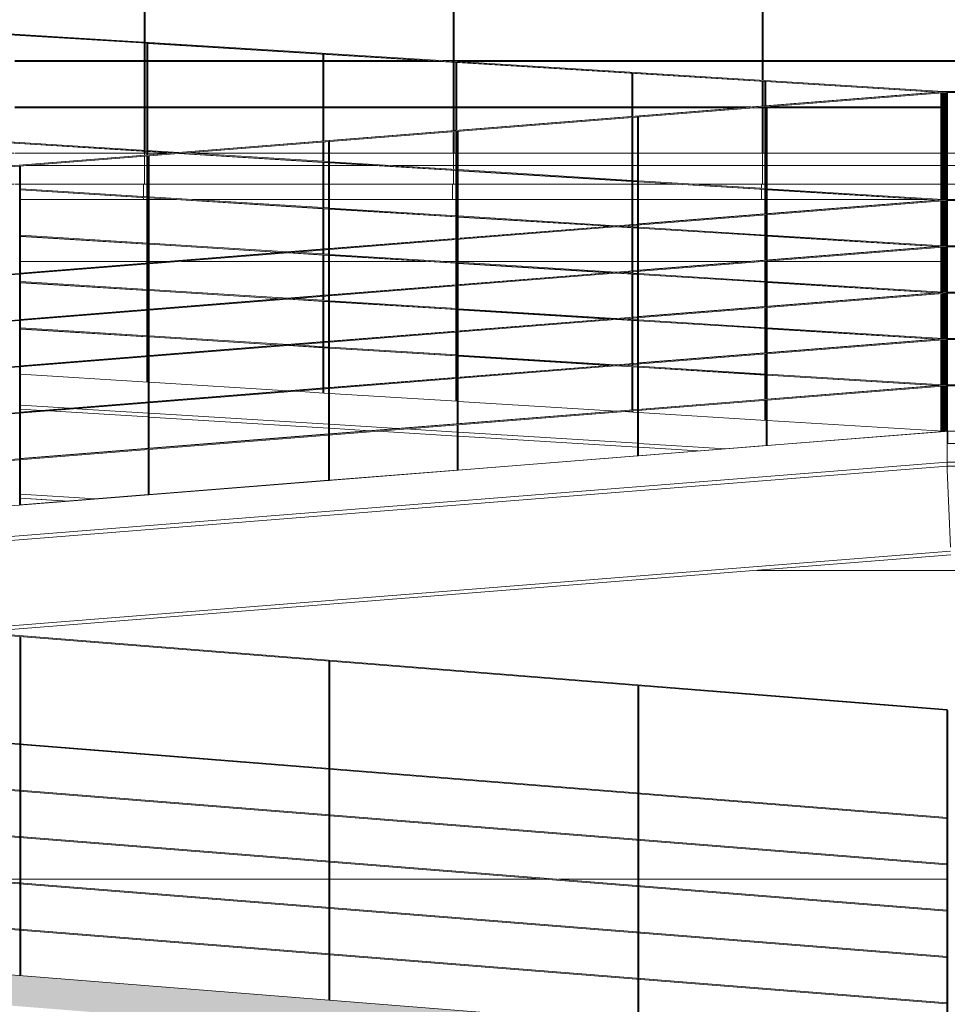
# Model space of a CAD drawing. Header units: millimetres. Extents: x 210059 to 342622, y 147607 to 161162.
# Tile 19 of 30: x 266420 to 269422, y 149596 to 152782. Entities that reach past the tile are written whole.
import ezdxf

# ---------------------------------------------------------------- set-up
doc = ezdxf.new("R2010")
doc.units = ezdxf.units.MM
for name, color, linetype, lineweight in [('A-FLOR', 192, 'Continuous', 5), ('A-FLOR-PATT', 8, 'Continuous', 13), ('A-GENM', 13, 'Continuous', 13), ('Balaústres', 7, 'Continuous', 5), ('C-TOPO', 7, 'Continuous', 5), ('C-TOPO-MAJR', 7, 'Continuous', 5), ('C-TOPO-MINR', 7, 'Continuous', 5), ('Corrimão', 7, 'Continuous', 5), ('Guarda-corpos', 7, 'Continuous', 5), ('I-WALL', 2, 'Continuous', 13), ('S-BEAM', 12, 'Continuous', 13)]:
    doc.layers.add(name, color=color, linetype=linetype, lineweight=lineweight)

# ---------------------------------------------------------------- blocks, each defined once
blk = doc.blocks.new('Guarda-corpo - 25mm-4287818-TRECHO 1 - CORTE LONGITUDINAL')
at = {"layer": 'Balaústres', "color": 55}
for p, q in [((269413.3, 152546.4), (269413.3, 152199.9)), ((269413.5, 152199.4), (269413.5, 152546.4)), ((269416.5, 152199.6), (269416.5, 152546.6)), ((269413.3, 152196.4), (269413.3, 152049.9)), ((269413.5, 152049.4), (269413.5, 152196.4)), ((269416.5, 152049.6), (269416.5, 152196.6)), ((269413.3, 152046.4), (269413.3, 151899.9)), ((269413.5, 151899.4), (269413.5, 152046.4)), ((269416.5, 151899.6), (269416.5, 152046.6)), ((269413.3, 151896.4), (269413.3, 151749.9)), ((269413.5, 151749.4), (269413.5, 151896.4)), ((269416.5, 151749.6), (269416.5, 151896.6)), ((269413.3, 151746.4), (269413.3, 151599.9)), ((269413.5, 151599.4), (269413.5, 151746.4)), ((269416.5, 151599.6), (269416.5, 151746.6)), ((269413.3, 151596.4), (269413.3, 151449.9)), ((269413.5, 151449.9), (269413.5, 151596.4)), ((269416.5, 151450.1), (269416.5, 151596.6)), ((269413.3, 151449.9), (269413.5, 151449.9)), ((269413.5, 151449.9), (269416.5, 151450.1))]:
    blk.add_line(p, q, dxfattribs=at)
blk = doc.blocks.new('Guarda-corpo - 25mm-V44-TRECHO 1 - CORTE LONGITUDINAL')
at = {"layer": 'Balaústres', "color": 55}
for p, q in [((263835.8, 152102.9), (263835.8, 151756.4)), ((263836, 151755.9), (263836, 152102.9)), ((263839, 151756.2), (263839, 152103.2)), ((263835.8, 151752.9), (263835.8, 151606.4)), ((263836, 151605.9), (263836, 151752.9)), ((263839, 151606.2), (263839, 151753.2)), ((263835.8, 151602.9), (263835.8, 151456.4)), ((263836, 151455.9), (263836, 151602.9)), ((263839, 151456.2), (263839, 151603.2)), ((263835.8, 151452.9), (263835.8, 151306.4)), ((263836, 151305.9), (263836, 151452.9)), ((263839, 151306.2), (263839, 151453.2)), ((263835.8, 151302.9), (263835.8, 151156.4)), ((263836, 151155.9), (263836, 151302.9)), ((263839, 151156.2), (263839, 151303.2)), ((263835.8, 151152.9), (263835.8, 151006.4)), ((263836, 151006.4), (263836, 151152.9)), ((263839, 151006.7), (263839, 151153.2)), ((263835.8, 151006.4), (263836, 151006.4)), ((263836, 151006.4), (263839, 151006.7))]:
    blk.add_line(p, q, dxfattribs=at)
blk = doc.blocks.new('Guarda-corpo - Guarda-corpo-2976238-TRECHO 1 - CORTE LONGITUDINAL')
at = {"layer": 'Corrimão', "color": 55}
for p, q in [((256837.6, 151550), (269415, 152550)), ((269414.8, 152550), (269415, 152550)), ((268422.6, 152121.1), (269415, 152200)), ((267422.6, 152041.6), (268419.6, 152120.9)), ((266422.6, 151962.1), (267419.6, 152041.3)), ((268422.6, 151971.1), (269415, 152050)), ((267422.6, 151891.6), (268419.6, 151970.9)), ((266422.6, 151812.1), (267419.6, 151891.3)), ((268422.6, 151821.1), (269415, 151900)), ((267422.6, 151741.6), (268419.6, 151820.9)), ((268422.6, 151671.1), (269415, 151750)), ((266422.6, 151662.1), (267419.6, 151741.3)), ((267422.6, 151591.6), (268419.6, 151670.9)), ((266422.6, 151512.1), (267419.6, 151591.3)), ((268422.6, 151521.1), (269415, 151600)), ((267422.6, 151441.6), (268419.6, 151520.9)), ((266422.6, 151362.1), (267419.6, 151441.3))]:
    blk.add_line(p, q, dxfattribs=at)
for name, p in [('Guarda-corpo - 25mm-4287818-TRECHO 1 - CORTE LONGITUDINAL', (0, 0)), ('Guarda-corpo - 25mm-V44-TRECHO 1 - CORTE LONGITUDINAL', (5000, 397.5)), ('Guarda-corpo - 25mm-V44-TRECHO 1 - CORTE LONGITUDINAL', (4000, 318)), ('Guarda-corpo - 25mm-V44-TRECHO 1 - CORTE LONGITUDINAL', (3000, 238.5))]:
    blk.add_blockref(name, p)
blk = doc.blocks.new('Guarda-corpo - 25mm-4287830-TRECHO 1 - CORTE LONGITUDINAL')
at = {"layer": 'Balaústres', "color": 55}
for p, q in [((269419.4, 152199.9), (269419.4, 152546.9)), ((269422.6, 152547.1), (269419.6, 152546.9)), ((269419.6, 151449.9), (269419.6, 152546.9)), ((269422.6, 152547.1), (269422.6, 151450.1)), ((269419.4, 152049.9), (269419.4, 152196.9)), ((269419.4, 151899.9), (269419.4, 152046.9)), ((269419.4, 151749.9), (269419.4, 151896.9)), ((269419.4, 151599.9), (269419.4, 151746.9)), ((269419.4, 151449.9), (269419.4, 151596.9)), ((269419.4, 151449.9), (269419.6, 151449.9)), ((269419.6, 151449.9), (269422.6, 151450.1))]:
    blk.add_line(p, q, dxfattribs=at)
blk = doc.blocks.new('Guarda-corpo - Guarda-corpo-2976281-TRECHO 1 - CORTE LONGITUDINAL')
at = {"layer": 'Corrimão', "color": 55}
for p, q in [((256843.6, 151550), (269421.1, 152550)), ((256862.7, 151548.5), (269421.1, 152547)), ((269420.9, 152550), (269421.1, 152550)), ((269421.1, 152550), (269421.1, 152547)), ((259044.8, 151375), (269421.1, 152200)), ((259063.8, 151373.5), (269421.1, 152197)), ((269421.1, 152200), (269421.1, 152197)), ((259988.1, 151300), (269421.1, 152050)), ((260007.1, 151298.5), (269421.1, 152047)), ((269421.1, 152050), (269421.1, 152047)), ((260931.5, 151225), (269421.1, 151900)), ((260950.4, 151223.5), (269421.1, 151897)), ((269421.1, 151900), (269421.1, 151897)), ((261874.8, 151150), (269421.1, 151750)), ((269421.1, 151750), (269421.1, 151747)), ((261893.7, 151148.5), (269421.1, 151747)), ((262818.1, 151075), (269421.1, 151600)), ((262837, 151073.5), (269421.1, 151597)), ((269421.1, 151600), (269421.1, 151597))]:
    blk.add_line(p, q, dxfattribs=at)
for p in [(0, 0), (-1000, -79.5), (-2000, -159), (-3000, -238.5)]:
    blk.add_blockref('Guarda-corpo - 25mm-4287830-TRECHO 1 - CORTE LONGITUDINAL', p)
blk = doc.blocks.new('Guarda-corpo - 25mm-4287828-TRECHO 1 - CORTE LONGITUDINAL')
at = {"layer": 'Balaústres', "color": 55}
for p, q in [((269419.9, 150200.1), (269419.9, 150547.1)), ((269420.1, 149450.4), (269420.1, 150547.1)), ((269421.6, 150547), (269423.1, 150546.9)), ((269423.1, 149450.2), (269423.1, 150546.9)), ((269419.9, 150050.1), (269419.9, 150197.1)), ((269419.9, 149900.1), (269419.9, 150047.1)), ((269419.9, 149750.1), (269419.9, 149897.1)), ((269419.9, 149600.1), (269419.9, 149747.1)), ((269419.9, 149450.4), (269419.9, 149597.1))]:
    blk.add_line(p, q, dxfattribs=at)
blk = doc.blocks.new('Guarda-corpo - 25mm-V70-TRECHO 1 - CORTE LONGITUDINAL')
at = {"layer": 'Balaústres', "color": 55}
for p, q in [((268419.9, 150279.6), (268419.9, 150626.6)), ((268420.1, 149529.9), (268420.1, 150626.6)), ((268423.1, 149529.7), (268423.1, 150626.4)), ((268419.9, 150129.6), (268419.9, 150276.6)), ((268419.9, 149979.6), (268419.9, 150126.6)), ((268419.9, 149829.6), (268419.9, 149976.6)), ((268419.9, 149679.6), (268419.9, 149826.6)), ((268419.9, 149529.9), (268419.9, 149676.6))]:
    blk.add_line(p, q, dxfattribs=at)
blk = doc.blocks.new('Guarda-corpo - 25mm-V71-TRECHO 1 - CORTE LONGITUDINAL')
at = {"layer": 'Balaústres', "color": 55}
for p, q in [((267419.9, 150359.1), (267419.9, 150706.1)), ((267420.1, 149609.4), (267420.1, 150706.1)), ((267423.1, 149609.2), (267423.1, 150705.9)), ((267419.9, 150209.1), (267419.9, 150356.1)), ((267419.9, 150059.1), (267419.9, 150206.1)), ((267419.9, 149909.1), (267419.9, 150056.1)), ((267419.9, 149759.1), (267419.9, 149906.1)), ((267419.9, 149609.4), (267419.9, 149756.1))]:
    blk.add_line(p, q, dxfattribs=at)
blk = doc.blocks.new('Guarda-corpo - 25mm-V72-TRECHO 1 - CORTE LONGITUDINAL')
at = {"layer": 'Balaústres', "color": 55}
for p, q in [((266419.9, 150438.7), (266419.9, 150785.6)), ((266420.1, 149688.9), (266420.1, 150785.6)), ((266423.1, 149688.7), (266423.1, 150785.4)), ((266419.9, 150288.7), (266419.9, 150435.6)), ((266419.9, 150138.7), (266419.9, 150285.6)), ((266419.9, 149988.7), (266419.9, 150135.6)), ((266419.9, 149838.7), (266419.9, 149985.6)), ((266419.9, 149688.9), (266419.9, 149835.6))]:
    blk.add_line(p, q, dxfattribs=at)
blk = doc.blocks.new('Guarda-corpo - Guarda-corpo-3090293-TRECHO 1 - CORTE LONGITUDINAL')
at = {"layer": 'Corrimão', "color": 55}
for p, q in [((256843.8, 151550), (269421.6, 150550)), ((269421.6, 150547), (256843.8, 151547)), ((269421.6, 150200), (256843.8, 151200)), ((256843.8, 151197), (269421.6, 150197)), ((269421.6, 150050), (256843.8, 151050)), ((256843.8, 151047), (269421.6, 150047)), ((269421.6, 149900), (256843.8, 150900)), ((256843.8, 150897), (269421.6, 149897)), ((269421.6, 149750), (256843.8, 150750)), ((256843.8, 150747), (269421.6, 149747)), ((269421.6, 149600), (256843.8, 150600)), ((256843.8, 150597), (269421.6, 149597)), ((269421.6, 150550), (269421.6, 150547)), ((269421.6, 150200), (269421.6, 150197)), ((269421.6, 150050), (269421.6, 150047)), ((269421.6, 149900), (269421.6, 149897)), ((269421.6, 149750), (269421.6, 149747)), ((269421.6, 149600), (269421.6, 149597))]:
    blk.add_line(p, q, dxfattribs=at)
for name in ['Guarda-corpo - 25mm-V72-TRECHO 1 - CORTE LONGITUDINAL', 'Guarda-corpo - 25mm-V71-TRECHO 1 - CORTE LONGITUDINAL', 'Guarda-corpo - 25mm-V70-TRECHO 1 - CORTE LONGITUDINAL', 'Guarda-corpo - 25mm-4287828-TRECHO 1 - CORTE LONGITUDINAL']:
    blk.add_blockref(name, (0, 0))
blk = doc.blocks.new('_EST_ PLACA PISO ESTRUTURAL BORDA - _EST_ PLACA PISO ESTRUTURAL BORDA-V87-TRECHO 1 - CORTE LONGITUDINAL')
at = {"layer": 'A-GENM'}
for p, q in [((268823.9, 152310), (268823.9, 152350)), ((268823.9, 152350), (268831.9, 152350)), ((268839, 152350), (269400.9, 152350)), ((269404, 152350), (269406.9, 152350)), ((269409.9, 152350), (269413.5, 152350)), ((269416.5, 152350), (269419.6, 152350)), ((269422.6, 152350), (269823.9, 152350)), ((269823.9, 152350), (269823.9, 152310)), ((268831.9, 152310), (268823.9, 152310)), ((268823.9, 152250), (268823.9, 152310)), ((268831.9, 152310), (268823.9, 152310)), ((269400.9, 152310), (268839, 152310)), ((269400.9, 152310), (268839, 152310)), ((269406.9, 152310), (269404, 152310)), ((269406.9, 152310), (269404, 152310)), ((269413.5, 152310), (269409.9, 152310)), ((269413.5, 152310), (269409.9, 152310)), ((269419.6, 152310), (269416.5, 152310)), ((269419.6, 152310), (269416.5, 152310)), ((269823.9, 152310), (269422.6, 152310)), ((269823.9, 152310), (269422.6, 152310)), ((269823.9, 152310), (269823.9, 152250)), ((268820.2, 152200), (268820.3, 152232.9)), ((268820.3, 152236.3), (268820.3, 152250)), ((268831.9, 152250), (268823.9, 152250)), ((269400.9, 152250), (268839, 152250)), ((269406.9, 152250), (269404, 152250)), ((269413.5, 152250), (269409.9, 152250)), ((269419.6, 152250), (269416.5, 152250)), ((269823.9, 152250), (269422.6, 152250)), ((269820.3, 152250), (269820.2, 152200))]:
    blk.add_line(p, q, dxfattribs=at)
blk = doc.blocks.new('_EST_ PLACA PISO ESTRUTURAL BORDA - _EST_ PLACA PISO ESTRUTURAL BORDA-V88-TRECHO 1 - CORTE LONGITUDINAL')
at = {"layer": 'A-GENM'}
for p, q in [((267823.9, 152310), (267823.9, 152350)), ((267823.9, 152350), (267831.9, 152350)), ((267839, 152350), (268401, 152350)), ((268404, 152350), (268419.6, 152350)), ((268422.6, 152350), (268823.9, 152350)), ((268823.9, 152350), (268823.9, 152310)), ((267831.9, 152310), (267823.9, 152310)), ((267823.9, 152297.8), (267823.9, 152310)), ((267831.9, 152310), (267823.9, 152310)), ((267823.9, 152250), (267823.9, 152294.5)), ((268401, 152310), (267839, 152310)), ((268401, 152310), (267839, 152310)), ((268419.6, 152310), (268404, 152310)), ((268419.6, 152310), (268404, 152310)), ((268823.9, 152310), (268422.6, 152310)), ((268823.9, 152310), (268422.6, 152310)), ((268823.9, 152310), (268823.9, 152250)), ((267820.2, 152200), (267820.3, 152250)), ((267831.9, 152250), (267823.9, 152250)), ((268401, 152250), (267839, 152250)), ((268419.6, 152250), (268404, 152250)), ((268544.1, 152250), (268422.6, 152250)), ((268823.9, 152250), (268598.7, 152250)), ((268820.3, 152232.9), (268820.2, 152200)), ((268820.3, 152250), (268820.3, 152236.3))]:
    blk.add_line(p, q, dxfattribs=at)
blk = doc.blocks.new('_EST_ PLACA PISO ESTRUTURAL BORDA - _EST_ PLACA PISO ESTRUTURAL BORDA-V90-TRECHO 1 - CORTE LONGITUDINAL')
at = {"layer": 'A-GENM'}
for p, q in [((266823.9, 152344), (266823.9, 152350)), ((266823.9, 152350), (266831.9, 152350)), ((266823.9, 152310), (266823.9, 152340.5)), ((266834.9, 152350), (266899.5, 152350)), ((266979.2, 152350), (267401, 152350)), ((267404, 152350), (267419.6, 152350)), ((267422.6, 152350), (267823.9, 152350)), ((267823.9, 152350), (267823.9, 152310)), ((266831.9, 152310), (266823.9, 152310)), ((266823.9, 152250), (266823.9, 152310)), ((266831.9, 152310), (266823.9, 152310)), ((267401, 152310), (266839, 152310)), ((267401, 152310), (266839, 152310)), ((267419.6, 152310), (267404, 152310)), ((267419.6, 152310), (267404, 152310)), ((267572.4, 152310), (267422.6, 152310)), ((267572.4, 152310), (267422.6, 152310)), ((267823.9, 152310), (267627, 152310)), ((267823.9, 152310), (267627, 152310)), ((267823.9, 152310), (267823.9, 152297.8)), ((267823.9, 152294.5), (267823.9, 152250)), ((266820.3, 152209.8), (266820.3, 152250)), ((266831.9, 152250), (266823.9, 152250)), ((267401, 152250), (266839, 152250)), ((267419.6, 152250), (267404, 152250)), ((267823.9, 152250), (267422.6, 152250)), ((267820.3, 152250), (267820.2, 152200)), ((266820.2, 152200), (266820.2, 152206.4))]:
    blk.add_line(p, q, dxfattribs=at)
blk = doc.blocks.new('_EST_ PLACA PISO ESTRUTURAL BORDA - _EST_ PLACA PISO ESTRUTURAL BORDA-V91-TRECHO 1 - CORTE LONGITUDINAL')
at = {"layer": 'A-GENM'}
for p, q in [((265823.9, 152310), (265823.9, 152350)), ((265823.9, 152350), (265831.9, 152350)), ((265834.9, 152350), (266401, 152350)), ((266404, 152350), (266823.9, 152350)), ((266823.9, 152350), (266823.9, 152344)), ((266823.9, 152340.5), (266823.9, 152310)), ((265831.9, 152310), (265823.9, 152310)), ((265823.9, 152271.3), (265823.9, 152310)), ((265831.9, 152310), (265823.9, 152310)), ((266396.4, 152310), (265834.9, 152310)), ((266396.4, 152310), (265834.9, 152310)), ((266823.9, 152310), (266440.3, 152310)), ((266823.9, 152310), (266440.3, 152310)), ((266823.9, 152310), (266823.9, 152250)), ((265823.9, 152264.5), (265823.9, 152268)), ((265823.9, 152250), (265823.9, 152261)), ((265820.2, 152200), (265820.3, 152250)), ((265831.9, 152250), (265823.9, 152250)), ((266114.9, 152250), (265839, 152250)), ((266401, 152250), (266169.5, 152250)), ((266419.6, 152250), (266404, 152250)), ((266823.9, 152250), (266422.6, 152250)), ((266820.3, 152250), (266820.3, 152209.8)), ((266820.2, 152206.4), (266820.2, 152200))]:
    blk.add_line(p, q, dxfattribs=at)
blk = doc.blocks.new('Guarda-corpo - 25mm-V109-TRECHO 1 - CORTE LONGITUDINAL')
at = {"layer": 'Balaústres', "color": 55}
for p, q in [((269406.7, 152545.8), (269406.7, 152200.1)), ((269406.9, 152199.4), (269406.9, 152545.9)), ((269409.9, 152199.6), (269409.9, 152546.1)), ((269406.7, 152195.8), (269406.7, 152050.1)), ((269406.9, 152049.4), (269406.9, 152195.9)), ((269409.9, 152049.6), (269409.9, 152196.1)), ((269406.7, 152045.8), (269406.7, 151900.1)), ((269406.9, 151899.4), (269406.9, 152045.9)), ((269409.9, 151899.6), (269409.9, 152046.1)), ((269406.7, 151895.8), (269406.7, 151750.1)), ((269406.9, 151749.4), (269406.9, 151895.9)), ((269409.9, 151749.6), (269409.9, 151896.1)), ((269406.7, 151745.8), (269406.7, 151600.1)), ((269406.9, 151599.4), (269406.9, 151745.9)), ((269409.9, 151599.6), (269409.9, 151746.1)), ((269406.7, 151595.8), (269406.7, 151450.1)), ((269406.9, 151450.1), (269406.9, 151595.9)), ((269409.9, 151449.9), (269409.9, 151596.1)), ((269408.5, 151450), (269409.9, 151449.9))]:
    blk.add_line(p, q, dxfattribs=at)
blk = doc.blocks.new('Guarda-corpo - 25mm-V116-TRECHO 1 - CORTE LONGITUDINAL')
at = {"layer": 'Balaústres', "color": 55}
for p, q in [((266831.7, 152706.1), (266831.7, 152359.1)), ((266831.9, 152344.6), (266831.9, 152706.1)), ((266834.9, 152344.9), (266834.9, 152705.9)), ((266831.7, 152356.1), (266831.7, 152344.6)), ((266831.7, 152341.1), (266831.7, 152209.1)), ((266831.9, 151994.6), (266831.9, 152341.1)), ((266834.9, 151994.9), (266834.9, 152341.4)), ((266831.7, 152206.1), (266831.7, 152059.1)), ((266831.7, 152056.1), (266831.7, 151994.6)), ((266831.7, 151991.1), (266831.7, 151909.1)), ((266831.9, 151844.6), (266831.9, 151991.1)), ((266834.9, 151844.9), (266834.9, 151991.4)), ((266831.7, 151906.1), (266831.7, 151844.6)), ((266831.7, 151841.1), (266831.7, 151759.1)), ((266831.9, 151694.6), (266831.9, 151841.1)), ((266834.9, 151694.9), (266834.9, 151841.4)), ((266831.7, 151756.1), (266831.7, 151694.6)), ((266831.7, 151691.1), (266831.7, 151609.1)), ((266831.9, 151609.1), (266831.9, 151691.1)), ((266834.9, 151608.9), (266834.9, 151691.4))]:
    blk.add_line(p, q, dxfattribs=at)
blk = doc.blocks.new('Guarda-corpo - 25mm-V117-TRECHO 1 - CORTE LONGITUDINAL')
at = {"layer": 'Balaústres', "color": 55}
for p, q in [((267831.7, 152644.3), (267831.7, 152424.1)), ((267831.9, 152424.1), (267831.9, 152644.3)), ((267834.9, 152424.4), (267834.9, 152644.2)), ((267831.7, 152420.6), (267831.7, 152297.4)), ((267831.9, 152074.1), (267831.9, 152420.6)), ((267834.9, 152074.4), (267834.9, 152420.9)), ((267831.7, 152294.4), (267831.7, 152147.4)), ((267831.7, 152144.4), (267831.7, 152074.1)), ((267831.7, 152070.6), (267831.7, 151997.4)), ((267831.9, 151924.1), (267831.9, 152070.6)), ((267834.9, 151924.4), (267834.9, 152070.9)), ((267831.7, 151994.4), (267831.7, 151924.1)), ((267831.7, 151920.6), (267831.7, 151847.4)), ((267831.9, 151774.1), (267831.9, 151920.6)), ((267834.9, 151774.4), (267834.9, 151920.9)), ((267831.7, 151844.4), (267831.7, 151774.1)), ((267831.7, 151770.6), (267831.7, 151697.4)), ((267831.9, 151624.1), (267831.9, 151770.6)), ((267834.9, 151624.4), (267834.9, 151770.9)), ((267831.7, 151694.4), (267831.7, 151624.1)), ((267831.7, 151620.6), (267831.7, 151547.4)), ((267831.9, 151547.4), (267831.9, 151620.6)), ((267834.9, 151547.2), (267834.9, 151620.9))]:
    blk.add_line(p, q, dxfattribs=at)
blk = doc.blocks.new('Guarda-corpo - 25mm-V118-TRECHO 1 - CORTE LONGITUDINAL')
at = {"layer": 'Balaústres', "color": 55}
for p, q in [((268831.7, 152582.6), (268831.7, 152503.6)), ((268831.9, 152503.6), (268831.9, 152582.6)), ((268834.9, 152503.9), (268834.9, 152582.4)), ((268831.7, 152500.1), (268831.7, 152235.6)), ((268831.9, 152153.6), (268831.9, 152500.1)), ((268834.9, 152153.9), (268834.9, 152500.4)), ((268831.7, 152232.6), (268831.7, 152153.6)), ((268831.7, 152150.1), (268831.7, 152085.6)), ((268831.9, 152003.6), (268831.9, 152150.1)), ((268834.9, 152003.9), (268834.9, 152150.4)), ((268831.7, 152082.6), (268831.7, 152003.6)), ((268831.7, 152000.1), (268831.7, 151935.6)), ((268831.9, 151853.6), (268831.9, 152000.1)), ((268834.9, 151853.9), (268834.9, 152000.4)), ((268831.7, 151932.6), (268831.7, 151853.6)), ((268831.7, 151850.1), (268831.7, 151785.6)), ((268831.9, 151703.6), (268831.9, 151850.1)), ((268834.9, 151703.9), (268834.9, 151850.4)), ((268831.7, 151782.6), (268831.7, 151703.6)), ((268831.7, 151700.1), (268831.7, 151635.6)), ((268831.9, 151553.6), (268831.9, 151700.1)), ((268834.9, 151553.9), (268834.9, 151700.4)), ((268831.7, 151632.6), (268831.7, 151553.6)), ((268831.7, 151550.1), (268831.7, 151485.6)), ((268831.9, 151485.6), (268831.9, 151550.1)), ((268834.9, 151485.4), (268834.9, 151550.4))]:
    blk.add_line(p, q, dxfattribs=at)
blk = doc.blocks.new('Guarda-corpo - Guarda-corpo-3704854-TRECHO 1 - CORTE LONGITUDINAL')
at = {"layer": 'Corrimão', "color": 55}
for p, q in [((254833.5, 153450), (269408.4, 152550)), ((269390.8, 152548.1), (254833.5, 153447)), ((254833.5, 153100), (266934.4, 152352.8)), ((266913.1, 152351.1), (254833.5, 153097)), ((267419.6, 152319.8), (266937.8, 152349.6)), ((266959.1, 152351.2), (267419.6, 152322.8)), ((267422.6, 152322.6), (267836, 152297.1)), ((267836, 152294.1), (267422.6, 152319.6)), ((267839, 152296.9), (268419.6, 152261.1)), ((268419.6, 152258.1), (267839, 152293.9)), ((268422.6, 152260.9), (268836, 152235.3)), ((268836, 152232.3), (268422.6, 152257.9)), ((266422.6, 152234.4), (266836, 152208.8)), ((266836, 152205.8), (266422.6, 152231.4)), ((268839, 152235.2), (269408.4, 152200)), ((269390.8, 152198.1), (268839, 152232.2)), ((266839, 152208.7), (267419.6, 152172.8)), ((267419.6, 152169.8), (266839, 152205.7)), ((267422.6, 152172.6), (267836, 152147.1)), ((267836, 152144.1), (267422.6, 152169.6)), ((267839, 152146.9), (268350.2, 152115.3)), ((268328.9, 152113.7), (267839, 152143.9)), ((268419.6, 152108.1), (268353.7, 152112.1)), ((268374.9, 152113.8), (268419.6, 152111.1)), ((268422.6, 152110.9), (268836, 152085.3)), ((268836, 152082.3), (268422.6, 152107.9)), ((266422.6, 152084.4), (266836, 152058.8)), ((266836, 152055.8), (266422.6, 152081.4)), ((268839, 152085.2), (269408.4, 152050)), ((269390.8, 152048.1), (268839, 152082.2)), ((266839, 152058.7), (267288.3, 152030.9)), ((267267.1, 152029.2), (266839, 152055.7)), ((267419.6, 152019.8), (267291.8, 152027.7)), ((267313.1, 152029.4), (267419.6, 152022.8)), ((267422.6, 152022.6), (267836, 151997.1)), ((267836, 151994.1), (267422.6, 152019.6)), ((267839, 151996.9), (268350.2, 151965.3)), ((268328.9, 151963.7), (267839, 151993.9)), ((268419.6, 151958.1), (268353.7, 151962.1)), ((268374.9, 151963.8), (268419.6, 151961.1)), ((268422.6, 151960.9), (268836, 151935.3)), ((268836, 151932.3), (268422.6, 151957.9)), ((266422.6, 151934.4), (266836, 151908.8)), ((266836, 151905.8), (266422.6, 151931.4)), ((266839, 151908.7), (267288.3, 151880.9)), ((268839, 151935.2), (269408.4, 151900)), ((269390.8, 151898.1), (268839, 151932.2)), ((267267.1, 151879.2), (266839, 151905.7)), ((267419.6, 151869.8), (267291.8, 151877.7)), ((267313.1, 151879.4), (267419.6, 151872.8)), ((267422.6, 151872.6), (267836, 151847.1)), ((267836, 151844.1), (267422.6, 151869.6)), ((267839, 151846.9), (268350.2, 151815.3)), ((268328.9, 151813.7), (267839, 151843.9)), ((268419.6, 151808.1), (268353.7, 151812.1)), ((268374.9, 151813.8), (268419.6, 151811.1)), ((268422.6, 151810.9), (268836, 151785.3)), ((266422.6, 151784.4), (266836, 151758.8)), ((266836, 151755.8), (266422.6, 151781.4)), ((268836, 151782.3), (268422.6, 151807.9)), ((268839, 151785.2), (269408.4, 151750)), ((269390.8, 151748.1), (268839, 151782.2)), ((266839, 151758.7), (267288.3, 151730.9)), ((267267.1, 151729.2), (266839, 151755.7)), ((267419.6, 151719.8), (267291.8, 151727.7)), ((267313.1, 151729.4), (267419.6, 151722.8)), ((267422.6, 151722.6), (267836, 151697.1)), ((267836, 151694.1), (267422.6, 151719.6)), ((267839, 151696.9), (268350.2, 151665.3)), ((268328.9, 151663.7), (267839, 151693.9)), ((268419.6, 151658.1), (268353.7, 151662.1)), ((268374.9, 151663.8), (268419.6, 151661.1)), ((268422.6, 151660.9), (268836, 151635.3)), ((268836, 151632.3), (268422.6, 151657.9)), ((268839, 151635.2), (269408.4, 151600)), ((269390.8, 151598.1), (268839, 151632.2))]:
    blk.add_line(p, q, dxfattribs=at)
for name in ['Guarda-corpo - 25mm-V116-TRECHO 1 - CORTE LONGITUDINAL', 'Guarda-corpo - 25mm-V117-TRECHO 1 - CORTE LONGITUDINAL', 'Guarda-corpo - 25mm-V118-TRECHO 1 - CORTE LONGITUDINAL', 'Guarda-corpo - 25mm-V109-TRECHO 1 - CORTE LONGITUDINAL']:
    blk.add_blockref(name, (0, 0))
blk = doc.blocks.new('Guarda-corpo - 25mm-V124-TRECHO 1 - CORTE LONGITUDINAL')
at = {"layer": 'Balaústres', "color": 55}
for p, q in [((267400.8, 152389.9), (267400.8, 152670.6)), ((267401, 152389.9), (267401, 152670.6)), ((267404, 152670.4), (267404, 152390.1)), ((267400.8, 152324), (267400.8, 152386.4)), ((267401, 152324), (267401, 152386.4)), ((267404, 152386.6), (267404, 152323.8)), ((267401, 152174), (267401, 152321)), ((267404, 152320.8), (267404, 152173.8)), ((267400.8, 152174), (267400.8, 152320.6)), ((267400.8, 152039.9), (267400.8, 152170.6)), ((267401, 152039.9), (267401, 152171)), ((267404, 152170.8), (267404, 152040.1)), ((267400.8, 152024), (267400.8, 152036.4)), ((267401, 152024), (267401, 152036.4)), ((267404, 152036.6), (267404, 152023.8)), ((267400.8, 151889.9), (267400.8, 152020.6)), ((267401, 151889.9), (267401, 152021)), ((267404, 152020.8), (267404, 151890.1)), ((267400.8, 151874), (267400.8, 151886.4)), ((267401, 151874), (267401, 151886.4)), ((267404, 151886.6), (267404, 151873.8)), ((267400.8, 151739.9), (267400.8, 151870.6)), ((267401, 151739.9), (267401, 151871)), ((267404, 151870.8), (267404, 151740.1)), ((267400.8, 151724), (267400.8, 151736.4)), ((267400.8, 151589.9), (267400.8, 151720.6)), ((267401, 151724), (267401, 151736.4)), ((267401, 151589.9), (267401, 151721)), ((267404, 151736.6), (267404, 151723.8)), ((267404, 151720.8), (267404, 151590.1)), ((267400.8, 151574), (267400.8, 151586.4)), ((267401, 151574), (267401, 151586.4)), ((267404, 151586.6), (267404, 151573.8))]:
    blk.add_line(p, q, dxfattribs=at)
blk = doc.blocks.new('Guarda-corpo - 25mm-V125-TRECHO 1 - CORTE LONGITUDINAL')
at = {"layer": 'Balaústres', "color": 55}
for p, q in [((268400.7, 152469.4), (268400.7, 152608.8)), ((268401, 152469.4), (268401, 152608.8)), ((268404, 152608.7), (268404, 152469.6)), ((268400.7, 152262.2), (268400.7, 152465.9)), ((268401, 152262.2), (268401, 152465.9)), ((268404, 152466.1), (268404, 152262)), ((268400.7, 152119.4), (268400.7, 152258.8)), ((268401, 152119.4), (268401, 152259.2)), ((268404, 152259), (268404, 152119.6)), ((268400.7, 152112.2), (268400.7, 152115.9)), ((268400.7, 151969.4), (268400.7, 152108.8)), ((268401, 152112.2), (268401, 152115.9)), ((268401, 151969.4), (268401, 152109.2)), ((268404, 152116.1), (268404, 152112)), ((268404, 152109), (268404, 151969.6)), ((268400.7, 151962.2), (268400.7, 151965.9)), ((268400.7, 151819.4), (268400.7, 151958.8)), ((268401, 151962.2), (268401, 151965.9)), ((268401, 151819.4), (268401, 151959.2)), ((268404, 151966.1), (268404, 151962)), ((268404, 151959), (268404, 151819.6)), ((268400.7, 151812.2), (268400.7, 151815.9)), ((268401, 151812.2), (268401, 151815.9)), ((268404, 151816.1), (268404, 151812)), ((268400.7, 151669.4), (268400.7, 151808.8)), ((268401, 151669.4), (268401, 151809.2)), ((268404, 151809), (268404, 151669.6)), ((268400.7, 151662.2), (268400.7, 151665.9)), ((268400.7, 151519.4), (268400.7, 151658.8)), ((268401, 151662.2), (268401, 151665.9)), ((268401, 151519.4), (268401, 151659.2)), ((268404, 151666.1), (268404, 151662)), ((268404, 151659), (268404, 151519.6)), ((268400.7, 151512.2), (268400.7, 151515.9)), ((268401, 151512.2), (268401, 151515.9)), ((268404, 151516.1), (268404, 151512))]:
    blk.add_line(p, q, dxfattribs=at)
blk = doc.blocks.new('Guarda-corpo - Guarda-corpo-3704872-TRECHO 1 - CORTE LONGITUDINAL')
at = {"layer": 'Corrimão', "color": 55}
for p, q in [((265834.9, 152767.3), (266831.9, 152705.7)), ((266834.9, 152705.5), (267831.9, 152644)), ((267834.9, 152643.8), (268831.9, 152582.2)), ((268834.9, 152582), (269388.2, 152547.9)), ((265834.9, 152417.3), (266831.9, 152355.7)), ((266834.9, 152355.5), (266910.5, 152350.9)), ((266935.2, 152349.3), (267419.6, 152319.4)), ((267422.6, 152319.3), (267831.9, 152294)), ((267839, 152293.5), (268419.6, 152257.7)), ((268422.6, 152257.5), (268831.9, 152232.2)), ((266422.6, 152231), (266831.9, 152205.7)), ((268839, 152231.8), (269388.2, 152197.9)), ((266839, 152205.3), (267419.6, 152169.4)), ((267422.6, 152169.3), (267831.9, 152144)), ((267839, 152143.5), (268326.3, 152113.4)), ((268351.1, 152111.9), (268419.6, 152107.7)), ((268422.6, 152107.5), (268831.9, 152082.2)), ((266422.6, 152081), (266831.9, 152055.7)), ((268839, 152081.8), (269388.2, 152047.9)), ((266839, 152055.3), (267264.5, 152029)), ((267289.2, 152027.5), (267419.6, 152019.4)), ((267422.6, 152019.3), (267831.9, 151994)), ((267839, 151993.5), (268326.3, 151963.4)), ((268351.1, 151961.9), (268419.6, 151957.7)), ((268422.6, 151957.5), (268831.9, 151932.2)), ((266422.6, 151931), (266831.9, 151905.7)), ((268839, 151931.8), (269388.2, 151897.9)), ((266839, 151905.3), (267264.5, 151879)), ((267289.2, 151877.5), (267419.6, 151869.4)), ((267422.6, 151869.3), (267831.9, 151844)), ((267839, 151843.5), (268326.3, 151813.4)), ((268351.1, 151811.9), (268419.6, 151807.7)), ((266422.6, 151781), (266831.9, 151755.7)), ((268422.6, 151807.5), (268831.9, 151782.2)), ((268839, 151781.8), (269388.2, 151747.9)), ((266839, 151755.3), (267264.5, 151729)), ((267289.2, 151727.5), (267419.6, 151719.4)), ((267422.6, 151719.3), (267831.9, 151694)), ((267839, 151693.5), (268326.3, 151663.4)), ((268351.1, 151661.9), (268419.6, 151657.7)), ((268422.6, 151657.5), (268831.9, 151632.2)), ((268839, 151631.8), (269388.2, 151597.9))]:
    blk.add_line(p, q, dxfattribs=at)
for name in ['Guarda-corpo - 25mm-V124-TRECHO 1 - CORTE LONGITUDINAL', 'Guarda-corpo - 25mm-V125-TRECHO 1 - CORTE LONGITUDINAL']:
    blk.add_blockref(name, (0, 0))
blk = doc.blocks.new('PFC-Parallel Flange Channel - 90x300-3727853-TRECHO 1 - CORTE LONGITUDINAL')
at = {"layer": 'S-BEAM'}
for p, q in [((266422.6, 151534.4), (266580.5, 151524.6)), ((266422.6, 151521.9), (266491.8, 151517.6)), ((266516.5, 151516.1), (266836, 151496.3)), ((266605.2, 151523.1), (266836, 151508.9)), ((266839, 151508.7), (267419.6, 151472.8)), ((266839, 151496.1), (267419.6, 151460.3)), ((267422.6, 151472.6), (267642.4, 151459.1)), ((267422.6, 151460.1), (267553.7, 151452)), ((267578.4, 151450.5), (267836, 151434.6)), ((267667.1, 151457.5), (267836, 151447.1)), ((267839, 151446.9), (268419.6, 151411.1)), ((267839, 151434.4), (268419.6, 151398.5)), ((268422.6, 151410.9), (268704.1, 151393.5)), ((268422.6, 151398.4), (268615.5, 151386.4)), ((266422.6, 151246.3), (266665, 151231.4)), ((266422.6, 151233.8), (266576.3, 151224.3))]:
    blk.add_line(p, q, dxfattribs=at)
blk = doc.blocks.new('PFC-Parallel Flange Channel - 90x300-V132-TRECHO 1 - CORTE LONGITUDINAL')
at = {"layer": 'S-BEAM'}
blk.add_line((266573.7, 151224.1), (266422.6, 151233.4), dxfattribs=at)
blk = doc.blocks.new('_EST_ PLACA PISO ESTRUTURAL MEIO - _EST_ PLACA PISO ESTRUTURAL MEIO-3937319-TRECHO 1 - CORTE LONGITUDINAL')
at = {"layer": 'A-GENM'}
for p, q in [((269423.6, 151410), (269423.6, 151450)), ((269423.6, 151450), (270418.6, 151450)), ((270418.6, 151450), (270418.6, 151410)), ((269421.1, 151350), (269421.1, 151410)), ((270421.1, 151410), (269421.1, 151410)), ((269423.6, 151410), (270418.6, 151410)), ((270421.1, 151410), (270421.1, 151350)), ((269421.1, 151350), (270421.1, 151350))]:
    blk.add_line(p, q, dxfattribs=at)
blk = doc.blocks.new('Guarda-corpo - 25mm-V145-TRECHO 1 - CORTE LONGITUDINAL')
at = {"layer": 'Balaústres', "color": 55}
for p, q in [((269422.6, 152547), (269419.6, 152547)), ((269422.6, 152547), (269422.6, 151450)), ((269419.6, 151450), (269422.6, 151450))]:
    blk.add_line(p, q, dxfattribs=at)
blk = doc.blocks.new('Guarda-corpo - 25mm-V146-TRECHO 1 - CORTE LONGITUDINAL')
at = {"layer": 'Balaústres', "color": 55}
for p, q in [((269400.8, 152545.4), (269400.8, 152200.5)), ((269401, 152200.5), (269401, 152545.4)), ((269404, 152200.3), (269404, 152545.6)), ((269400.8, 152195.4), (269400.8, 152050.5)), ((269401, 152050.5), (269401, 152195.4)), ((269404, 152050.3), (269404, 152195.6)), ((269400.8, 152045.4), (269400.8, 151900.5)), ((269401, 151900.5), (269401, 152045.4)), ((269404, 151900.3), (269404, 152045.6)), ((269400.8, 151895.4), (269400.8, 151750.5)), ((269401, 151750.5), (269401, 151895.4)), ((269404, 151750.3), (269404, 151895.6)), ((269400.8, 151745.4), (269400.8, 151600.5)), ((269401, 151600.5), (269401, 151745.4)), ((269404, 151600.3), (269404, 151745.6)), ((269400.8, 151595.4), (269400.8, 151450.5)), ((269401, 151450.5), (269401, 151595.4)), ((269404, 151450.3), (269404, 151595.6))]:
    blk.add_line(p, q, dxfattribs=at)
blk = doc.blocks.new('Guarda-corpo - Guarda-corpo-3730731-TRECHO 1 - CORTE LONGITUDINAL')
at = {"layer": 'Corrimão', "color": 55}
for p, q in [((269408.4, 152550), (269421.1, 152550)), ((269421.1, 152547), (269421.1, 152550)), ((269421.1, 152550), (272421.1, 152550)), ((269421.1, 152547), (272421.1, 152547)), ((269409.9, 152200), (269413.5, 152200)), ((269416.5, 152200), (269419.6, 152200)), ((269421.1, 152197), (269421.1, 152200)), ((269421.1, 152200), (272421.1, 152200)), ((269421.1, 152197), (272421.1, 152197)), ((269409.9, 152050), (269413.5, 152050)), ((269416.5, 152050), (269419.6, 152050)), ((269421.1, 152047), (269421.1, 152050)), ((269421.1, 152050), (272421.1, 152050)), ((269421.1, 152047), (272421.1, 152047)), ((269409.9, 151900), (269413.5, 151900)), ((269416.5, 151900), (269419.6, 151900)), ((269421.1, 151897), (269421.1, 151900)), ((269421.1, 151900), (272421.1, 151900)), ((269421.1, 151897), (272421.1, 151897)), ((269409.9, 151750), (269413.5, 151750)), ((269416.5, 151750), (269419.6, 151750)), ((269421.1, 151747), (269421.1, 151750)), ((269421.1, 151750), (272421.1, 151750)), ((269421.1, 151747), (272421.1, 151747)), ((269409.9, 151600), (269413.5, 151600)), ((269416.5, 151600), (269419.6, 151600)), ((269421.1, 151597), (269421.1, 151600)), ((269421.1, 151600), (272421.1, 151600)), ((269421.1, 151597), (272421.1, 151597))]:
    blk.add_line(p, q, dxfattribs=at)
for name in ['Guarda-corpo - 25mm-V146-TRECHO 1 - CORTE LONGITUDINAL', 'Guarda-corpo - 25mm-V145-TRECHO 1 - CORTE LONGITUDINAL']:
    blk.add_blockref(name, (0, 0))
blk = doc.blocks.new('Guarda-corpo - 25mm-V213-TRECHO 1 - CORTE LONGITUDINAL')
at = {"layer": 'Balaústres', "color": 55}
for p, q in [((268822.2, 153100), (268822.2, 153447)), ((268822.4, 153447), (268825.4, 153447)), ((268822.4, 152586.2), (268822.4, 153447)), ((268825.4, 152586), (268825.4, 153447)), ((268822.2, 152950), (268822.2, 153097)), ((268822.2, 152800), (268822.2, 152947)), ((268822.2, 152650), (268822.2, 152797)), ((268822.2, 152586.2), (268822.2, 152647)), ((268822.2, 152502.9), (268822.2, 152582.8)), ((268822.4, 152502.9), (268822.4, 152582.8)), ((268825.4, 152503.1), (268825.4, 152582.6)), ((268822.2, 152350), (268822.2, 152497)), ((268822.4, 152350), (268822.4, 152499.4)), ((268825.4, 152350), (268825.4, 152499.6)), ((268823.9, 152350), (268822.4, 152350)), ((268825.4, 152350), (268823.9, 152350))]:
    blk.add_line(p, q, dxfattribs=at)
blk = doc.blocks.new('Guarda-corpo - 25mm-V214-TRECHO 1 - CORTE LONGITUDINAL')
at = {"layer": 'Balaústres', "color": 55}
for p, q in [((267822.2, 153100), (267822.2, 153447)), ((267822.4, 153447), (267825.4, 153447)), ((267822.4, 152647.9), (267822.4, 153447)), ((267825.4, 152647.8), (267825.4, 153447)), ((267822.2, 152950), (267822.2, 153097)), ((267822.2, 152800), (267822.2, 152947)), ((267822.2, 152650), (267822.2, 152797)), ((267822.2, 152500), (267822.2, 152644.6)), ((267822.4, 152423.4), (267822.4, 152644.6)), ((267825.4, 152423.6), (267825.4, 152644.4)), ((267822.2, 152423.4), (267822.2, 152497)), ((267822.2, 152350), (267822.2, 152419.9)), ((267822.4, 152350), (267822.4, 152419.9)), ((267825.4, 152350), (267825.4, 152420.1)), ((267823.9, 152350), (267822.4, 152350)), ((267825.4, 152350), (267823.9, 152350))]:
    blk.add_line(p, q, dxfattribs=at)
blk = doc.blocks.new('Guarda-corpo - 25mm-V215-TRECHO 1 - CORTE LONGITUDINAL')
at = {"layer": 'Balaústres', "color": 55}
for p, q in [((266822.2, 153100), (266822.2, 153447)), ((266822.4, 153447), (266825.4, 153447)), ((266822.4, 152709.7), (266822.4, 153447)), ((266825.4, 152709.5), (266825.4, 153447)), ((266822.2, 152950), (266822.2, 153097)), ((266822.2, 152800), (266822.2, 152947)), ((266822.2, 152709.7), (266822.2, 152797)), ((266822.2, 152650), (266822.2, 152706.3)), ((266822.4, 152359.7), (266822.4, 152706.3)), ((266825.4, 152359.5), (266825.4, 152706.1)), ((266822.2, 152500), (266822.2, 152647)), ((266822.2, 152359.7), (266822.2, 152497)), ((266822.2, 152350), (266822.2, 152356.3)), ((266822.4, 152350), (266822.4, 152356.3)), ((266825.4, 152350), (266825.4, 152356.1)), ((266823.9, 152350), (266822.4, 152350)), ((266825.4, 152350), (266823.9, 152350))]:
    blk.add_line(p, q, dxfattribs=at)
blk = doc.blocks.new('Guarda-corpo - Guarda-corpo-4281392-TRECHO 1 - CORTE LONGITUDINAL')
at = {"layer": 'Corrimão', "color": 55}
for p, q in [((266831.9, 152650), (266404, 152650)), ((266404, 152647), (266831.9, 152647)), ((267401, 152650), (266834.9, 152650)), ((266834.9, 152647), (267401, 152647)), ((267734.3, 152650), (267404, 152650)), ((267404, 152647), (267782.9, 152647)), ((281823.8, 152650), (267789, 152650)), ((267837.5, 152647), (281823.8, 152647)), ((266831.9, 152500), (266404, 152500)), ((266404, 152497), (266831.9, 152497)), ((267401, 152500), (266834.9, 152500)), ((266834.9, 152497), (267401, 152497)), ((267831.9, 152500), (267404, 152500)), ((267404, 152497), (267831.9, 152497)), ((268401, 152500), (267834.9, 152500)), ((267834.9, 152497), (268401, 152497)), ((268786.1, 152500), (268404, 152500)), ((268404, 152497), (268748.4, 152497)), ((268792.3, 152497), (268831.9, 152497)), ((268831.9, 152500), (268830.1, 152500)), ((269400.9, 152500), (268839, 152500)), ((268839, 152497), (269400.9, 152497)), ((269406.9, 152500), (269404, 152500)), ((269404, 152497), (269406.9, 152497)), ((269413.5, 152500), (269409.9, 152500)), ((269409.9, 152497), (269413.5, 152497)), ((269419.6, 152500), (269416.5, 152500)), ((269416.5, 152497), (269419.6, 152497))]:
    blk.add_line(p, q, dxfattribs=at)
for name in ['Guarda-corpo - 25mm-V215-TRECHO 1 - CORTE LONGITUDINAL', 'Guarda-corpo - 25mm-V214-TRECHO 1 - CORTE LONGITUDINAL', 'Guarda-corpo - 25mm-V213-TRECHO 1 - CORTE LONGITUDINAL']:
    blk.add_blockref(name, (0, 0))

msp = doc.modelspace()

# ---------------------------------------------------------------- hatches: boundary and pattern name
at = {"layer": 'A-FLOR-PATT', "lineweight": 5}
h = msp.add_hatch(dxfattribs=at)
h.set_pattern_fill('FP3_17', color=256, style=0, pattern_type=2)
h.set_pattern_definition([(50, (253442.83, 149900), (145.7474, -12.7507), [15.24, -167.64]), (355, (253442.83, 149900), (-28.1939, 152.8459), [12.192, -134.112]), (100.451, (253454.98, 149898.94), (117.5539, 140.0937), [12.952, -142.472]), (46.184, (253442.83, 149940.64), (216.8635, -33.6342), [22.86, -251.46]), (96.636, (253460.9, 149937.84), (189.922, 197.9418), [19.428, -213.708]), (351.184, (253442.83, 149940.64), (189.9245, 197.9404), [18.288, -201.168]), (21, (253463.15, 149930.48), (121.2919, -81.8118), [15.24, -167.64]), (326, (253463.15, 149930.48), (49.4422, 147.3507), [12.192, -134.112]), (71.451, (253473.26, 149923.66), (170.7338, 65.5375), [12.952, -142.472]), (37.5, (253442.833, 149900), (2.47086, 67.64346), [6.706, -125.781, 6.706, -129.438, -134.62]), (37.5, (253442.833, 149900), (2.47086, 67.64346), [-268.63, 6.706, -127.914]), (7.5, (253442.83, 149900), (53.45543, 80.14398), [6.706, -70.917, 6.706, -122.733, -51.308]), (7.5, (253442.83, 149900), (53.45543, 80.14398), [-207.061, 6.706, -44.602]), (327.5, (253397.52, 149900), (108.47233, -4.58285), [6.706, -44.094, 6.706, -151.79, -210.312]), (327.5, (253397.52, 149900), (108.47233, -4.58285), [-209.296, 6.706, -203.606]), (317.5, (253377.2, 149900), (118.5031, 20.3417), [6.706, -59.334, 6.706, -98.552, -149.352]), (317.5, (253377.2, 149900), (118.5031, 20.3417), [-171.298, 6.706, -142.646])])
h.paths.add_polyline_path([(269425.4, 149350), (269425.4, 149450), (256847.5, 150450), (256847.5, 150350), (269423.3, 149350.2)], flags=0)

# ---------------------------------------------------------------- linework, layer by layer
at = {"layer": 'A-FLOR'}
for p, q in [((266836, 151608.9), (266422.6, 151634.4)), ((267288.4, 151580.9), (266839, 151608.7)), ((267419.6, 151572.8), (267313.1, 151579.4)), ((267836, 151547.1), (267422.6, 151572.6)), ((266422.6, 151534.4), (266580.5, 151524.6)), ((268350.3, 151515.3), (267839, 151546.9)), ((266605.2, 151523.1), (266836, 151508.9)), ((266839, 151508.7), (267419.6, 151472.8)), ((268419.6, 151511.1), (268375, 151513.8)), ((268836, 151485.4), (268422.6, 151510.9)), ((267422.6, 151472.6), (267642.4, 151459.1)), ((269408.5, 151450), (268839, 151485.2)), ((269421.1, 151450), (263761.4, 151000)), ((267667.1, 151457.5), (267836, 151447.1)), ((267839, 151446.9), (268419.6, 151411.1)), ((268839, 151404.2), (269413.5, 151449.9)), ((269414.8, 151450), (269419.6, 151450)), ((269421.1, 151450), (269421.1, 151350)), ((268422.6, 151410.9), (268704.1, 151393.5)), ((268422.6, 151371.1), (268836, 151404)), ((267839, 151324.7), (268419.6, 151370.9)), ((264390.3, 150950), (269421.1, 151350)), ((267422.6, 151291.6), (267836, 151324.5)), ((266839, 151245.2), (267419.6, 151291.4)), ((266422.6, 151212.1), (266836, 151245))]:
    msp.add_line(p, q, dxfattribs=at)
at = {"layer": 'A-FLOR', "lineweight": 13}
msp.add_line((269425.4, 149450), (256847.5, 150450), dxfattribs=at)
at = {"layer": 'C-TOPO'}
for p, q in [((266422.6, 152000), (266542.6, 152000)), ((266542.6, 152000), (266831.9, 152000)), ((266839, 152000), (266899.5, 152000)), ((266943.4, 152000), (267401, 152000)), ((267404, 152000), (267419.6, 152000)), ((267422.6, 152000), (267734.4, 152000)), ((267789, 152000), (267831.9, 152000)), ((267839, 152000), (268401, 152000)), ((268404, 152000), (268419.6, 152000)), ((268422.6, 152000), (268786.1, 152000)), ((268830, 152000), (268831.9, 152000)), ((268839, 152000), (269400.9, 152000)), ((269404, 152000), (269406.9, 152000)), ((269409.9, 152000), (269413.5, 152000)), ((269416.5, 152000), (269419.6, 152000))]:
    msp.add_line(p, q, dxfattribs=at)
at = {"layer": 'C-TOPO-MAJR'}
for p, q in [((266420.1, 150000), (266277.2, 150000)), ((267420.1, 150000), (266423.1, 150000)), ((268126, 150000), (267423.1, 150000)), ((268410.8, 150000), (268163.9, 150000)), ((268420.1, 150000), (268410.8, 150000)), ((269420.1, 150000), (268423.1, 150000))]:
    msp.add_line(p, q, dxfattribs=at)
at = {"layer": 'C-TOPO-MINR'}
msp.add_line((268804.1, 151000), (271325.6, 151000), dxfattribs=at)
at = {"layer": 'I-WALL'}
for p, q in [((266831.9, 152200), (266422.6, 152200)), ((266924.6, 152200), (266839, 152200)), ((267401, 152200), (266979.2, 152200)), ((267419.6, 152200), (267404, 152200)), ((267831.9, 152200), (267422.6, 152200)), ((268401, 152200), (267839, 152200)), ((268419.6, 152200), (268404, 152200)), ((268831.9, 152200), (268422.6, 152200)), ((269353.8, 152200), (268839, 152200))]:
    msp.add_line(p, q, dxfattribs=at)
at = {"layer": 'S-BEAM'}
for p, q in [((264390.3, 150950), (269421.1, 151350)), ((264469.2, 150943.7), (269421.6, 151337.5)), ((269421.6, 151337.5), (269421.1, 151350)), ((269421.1, 151350), (272421.1, 151350)), ((269421.1, 151350), (269421.6, 151337.5)), ((269421.6, 151337.5), (272421.1, 151337.5)), ((269431.8, 151074.5), (269421.8, 151325.5)), ((269421.8, 151325.5), (269431.8, 151074.5)), ((266204, 150805.8), (269432.5, 151062.5)), ((266282.9, 150799.5), (269433, 151050))]:
    msp.add_line(p, q, dxfattribs=at)
at = {"layer": 'S-BEAM', "flags": 128}
for points in [[(269421.8, 151325.5), (269421.5, 151334), (269421.3, 151337.5)], [(269421.3, 151337.5), (269421.5, 151334), (269421.8, 151325.5)]]:
    msp.add_lwpolyline(points, dxfattribs=at)

# ---------------------------------------------------------------- block references
at = {"layer": 'A-GENM'}
for name in ['_EST_ PLACA PISO ESTRUTURAL BORDA - _EST_ PLACA PISO ESTRUTURAL BORDA-V91-TRECHO 1 - CORTE LONGITUDINAL', '_EST_ PLACA PISO ESTRUTURAL BORDA - _EST_ PLACA PISO ESTRUTURAL BORDA-V90-TRECHO 1 - CORTE LONGITUDINAL', '_EST_ PLACA PISO ESTRUTURAL BORDA - _EST_ PLACA PISO ESTRUTURAL BORDA-V88-TRECHO 1 - CORTE LONGITUDINAL', '_EST_ PLACA PISO ESTRUTURAL BORDA - _EST_ PLACA PISO ESTRUTURAL BORDA-V87-TRECHO 1 - CORTE LONGITUDINAL', '_EST_ PLACA PISO ESTRUTURAL MEIO - _EST_ PLACA PISO ESTRUTURAL MEIO-3937319-TRECHO 1 - CORTE LONGITUDINAL']:
    msp.add_blockref(name, (0, 0), dxfattribs=at)
at = {"layer": 'Guarda-corpos', "color": 55}
for name in ['Guarda-corpo - Guarda-corpo-4281392-TRECHO 1 - CORTE LONGITUDINAL', 'Guarda-corpo - Guarda-corpo-3704872-TRECHO 1 - CORTE LONGITUDINAL', 'Guarda-corpo - Guarda-corpo-3704854-TRECHO 1 - CORTE LONGITUDINAL', 'Guarda-corpo - Guarda-corpo-2976238-TRECHO 1 - CORTE LONGITUDINAL', 'Guarda-corpo - Guarda-corpo-2976281-TRECHO 1 - CORTE LONGITUDINAL', 'Guarda-corpo - Guarda-corpo-3730731-TRECHO 1 - CORTE LONGITUDINAL', 'Guarda-corpo - Guarda-corpo-3090293-TRECHO 1 - CORTE LONGITUDINAL']:
    msp.add_blockref(name, (0, 0), dxfattribs=at)
at = {"layer": 'S-BEAM'}
for name in ['PFC-Parallel Flange Channel - 90x300-V132-TRECHO 1 - CORTE LONGITUDINAL', 'PFC-Parallel Flange Channel - 90x300-3727853-TRECHO 1 - CORTE LONGITUDINAL']:
    msp.add_blockref(name, (0, 0), dxfattribs=at)

doc.saveas('drawing.dxf')
